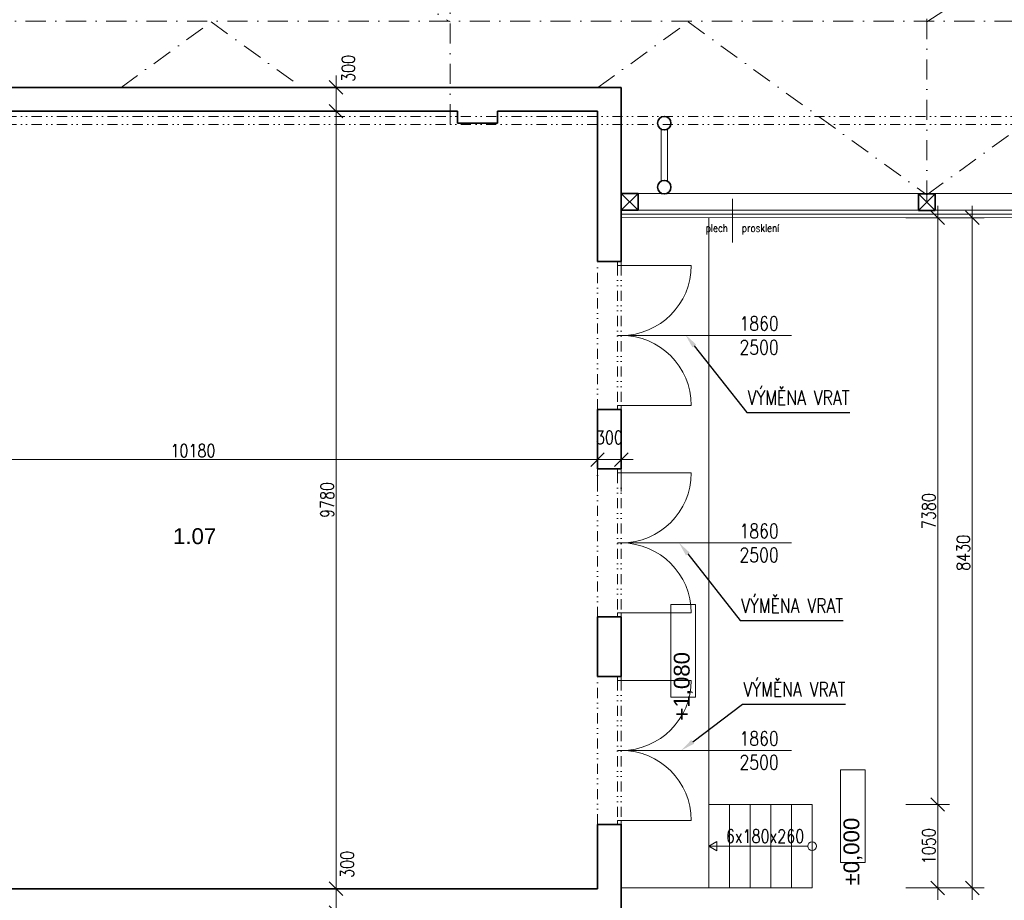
# Model space of a CAD drawing. Header units: millimetres. Extents: x -485339 to 286898, y -1189934 to 1602269.
# Tile 177 of 230: x -67295 to -54906, y -625484 to -614408. Entities that reach past the tile are written whole.
import ezdxf
from ezdxf import colors
from ezdxf.entities.mleader import LeaderData, LeaderLine
from ezdxf.math import Vec2, Vec3

# ---------------------------------------------------------------- set-up
doc = ezdxf.new("R2010")
doc.units = ezdxf.units.MM
doc.header["$LTSCALE"] = 10
doc.linetypes.add('DASHDOT', pattern=[25.4, 12.7, -6.35, 0, -6.35])
doc.linetypes.add('DĚLICÍ2', pattern=[15.875, 6.35, -3.175, 0, -3.175, 0, -3.175])
doc.layers.get('Defpoints').update_dxf_attribs({"lineweight": 0})
for name, color, linetype, lineweight, true_color in [('BOUR_DVEŘE', 7, 'Continuous', 18, 0x4ccd32), ('BOUR_OBV.PLÁŠT', 7, 'Continuous', 18, 0x4ccd32), ('BOURÁNÍ_POPIS', 7, 'Continuous', 18, 0x4ccd32)]:
    doc.layers.add(name, color=color, linetype=linetype, lineweight=lineweight, true_color=true_color)
for name, color, linetype, lineweight in [('St__otvory_dveře', 40, 'Continuous', 18), ('St_kóty', 132, 'Continuous', 18), ('St_plocha_místnosti', 250, 'Continuous', 18), ('St_popis', 250, 'Continuous', 18), ('St_sloupy_konstrukce haly', 5, 'Continuous', 35), ('St_sloupy_opláštění_půdorys', 25, 'Continuous', 35), ('St_čáry_nad', 250, 'DĚLICÍ2', 18), ('St_čáry_obrys', 5, 'Continuous', 35), ('St_čáry_osy', 250, 'DASHDOT', 18), ('St_čáry_plné', 250, 'Continuous', 18)]:
    doc.layers.add(name, color=color, linetype=linetype, lineweight=lineweight)
doc.styles.add('1_50', font='arial.ttf', dxfattribs={"height": 100})
doc.styles.add('Andy', font='arial.ttf')
doc.styles.get("Standard").update_dxf_attribs({"font": 'simplex.shx', "width": 0.8})
doc.dimstyles.new('stavebníM100', dxfattribs={"dimtxt": 165, "dimasz": 170, "dimexe": 150, "dimexo": 100, "dimgap": 30, "dimtad": 1, "dimdec": 0, "dimtxsty": 'Standard', "dimblk": 'OBLIQUE', "dimcen": -2.5, "dimdle": 150, "dimclrd": 256, "dimclre": 256, "dimclrt": 256, "dimadec": 4, "dimazin": 0, "dimtfac": 1, "dimtdec": 0, "dimtmove": 2, "dimatfit": 3, "dimldrblk": 'OBLIQUE', "dimfxl": 400, "dimfxlon": 1, "dimlwd": -1, "dimlwe": -1, "dimarcsym": 0})
doc.dimstyles.new('stavebníM100_modul', dxfattribs={"dimtxt": 250, "dimasz": 200, "dimexe": 150, "dimexo": 100, "dimgap": 30, "dimtad": 1, "dimdec": 0, "dimtxsty": 'Standard', "dimblk": 'DOT', "dimcen": -2.5, "dimdle": 150, "dimclrd": 256, "dimclre": 256, "dimclrt": 256, "dimadec": 4, "dimazin": 0, "dimtfac": 1, "dimtdec": 0, "dimtmove": 2, "dimatfit": 3, "dimldrblk": 'OBLIQUE', "dimfxl": 400, "dimfxlon": 1, "dimlwd": -1, "dimlwe": -1, "dimarcsym": 0})
doc.dimstyles.new('stavebníM50 vnitřní', dxfattribs={"dimtxt": 100, "dimasz": 100, "dimexe": 50, "dimexo": 100, "dimgap": 30, "dimtad": 1, "dimdec": 0, "dimtxsty": 'Standard', "dimblk": 'OBLIQUE', "dimcen": 2.5, "dimclrd": 256, "dimclre": 256, "dimclrt": 256, "dimadec": 0, "dimazin": 0, "dimtfac": 1, "dimtdec": 0, "dimtmove": 2, "dimatfit": 2, "dimldrblk": 'OBLIQUE', "dimfxl": 250, "dimfxlon": 1, "dimlwd": -1, "dimlwe": -1, "dimarcsym": 0})

# ---------------------------------------------------------------- blocks, each defined once
blk = doc.blocks.new('G$C2AB4A250')
at = {"layer": 'St__otvory_dveře', "color": 0, "ltscale": 2}
for points in [[(0, 0), (50, 0), (50, 50), (0, 50)], [(1810, 0), (1860, 0), (1860, 50), (1810, 50)]]:
    blk.add_lwpolyline(points, close=True, dxfattribs=at)
at = {"layer": 'St__otvory_dveře', "color": 0, "linetype": 'DĚLICÍ2', "ltscale": 2}
for points in [[(1810, 50), (50, 50)], [(1810, 0), (50, 0)]]:
    blk.add_lwpolyline(points, dxfattribs=at)
at = {"layer": 'St__otvory_dveře', "color": 0, "ltscale": 2}
for points in [[(50, 0), (50, -880)], [(1810, 0), (1810, -880)]]:
    blk.add_lwpolyline(points, dxfattribs=at)
for centre, start, end in [((50, 0), 270, 0), ((1810, 0), 180, 270)]:
    blk.add_arc(centre, 880, start, end, dxfattribs=at)
blk = doc.blocks.new('*U3705')
at = {"layer": 'St_čáry_osy', "ltscale": 2}
blk.add_lwpolyline([(-3000, -1000), (-4, 1000), (3000, -1000)], dxfattribs=at)
blk = doc.blocks.new('*U3706')
at = {"layer": 'St_čáry_osy', "ltscale": 2}
for p in [(60000, 0), (72000, 0)]:
    blk.add_blockref('*U3705', p, dxfattribs=at)
blk = doc.blocks.new('G$C7F2A87C2')
at = {"layer": 'St_sloupy_konstrukce haly', "color": 250, "lineweight": 18, "ltscale": 2}
for points in [[(-40, -815), (-40, -160)], [(40, -815), (40, -160)]]:
    blk.add_lwpolyline(points, dxfattribs=at)
at = {"layer": 'St_sloupy_konstrukce haly', "ltscale": 2}
for centre in [(0, -85), (0, -890)]:
    blk.add_circle(centre, 85, dxfattribs=at)
blk = doc.blocks.new('G$C0F2906C7')
at = {"layer": 'St_sloupy_opláštění_půdorys', "ltscale": 2}
blk.add_lwpolyline([(-105, -105), (105, -105), (105, 105), (-105, 105)], close=True, dxfattribs=at)
for points in [[(-105, 105), (105, -105)], [(105, 105), (-105, -105)]]:
    blk.add_lwpolyline(points, dxfattribs=at)
blk = doc.blocks.new('_OBLIQUE')
at = {"color": 0, "linetype": 'ByBlock'}
blk.add_line((-0.5, -0.5), (0.5, 0.5), dxfattribs=at)
blk = doc.blocks.new('*D4060')
at = {"layer": 'Defpoints', "color": 0}
for p in [(-43625, -616887), (-59725, -635319), (-43625, -636539)]:
    blk.add_point(p, dxfattribs=at)
at = {"layer": 'St_kóty'}
for p, q in [((-59725, -636139), (-59725, -636689)), ((-43625, -636139), (-43625, -636689)), ((-59875, -636539), (-43475, -636539))]:
    blk.add_line(p, q, dxfattribs=at)
at = {"layer": 'St_kóty', "linetype": 'ByBlock', "xscale": 170, "yscale": 170, "zscale": 170, "rotation": 180}
blk.add_blockref('_OBLIQUE', (-59725, -636539), dxfattribs=at)
at = {"layer": 'St_kóty', "linetype": 'ByBlock', "xscale": 170, "yscale": 170, "zscale": 170}
blk.add_blockref('_OBLIQUE', (-43625, -636539), dxfattribs=at)
at = {"layer": 'St_kóty', "insert": (-51675, -636426), "char_height": 165, "attachment_point": 5}
blk.add_mtext('16100', dxfattribs=at)
blk = doc.blocks.new('*D4061')
at = {"layer": 'Defpoints', "color": 0}
for p in [(-43625, -616887), (-58675, -636396), (-43625, -637405)]:
    blk.add_point(p, dxfattribs=at)
at = {"layer": 'St_kóty'}
for p, q in [((-58675, -637005), (-58675, -637555)), ((-43625, -637005), (-43625, -637555)), ((-58825, -637405), (-43475, -637405))]:
    blk.add_line(p, q, dxfattribs=at)
at = {"layer": 'St_kóty', "linetype": 'ByBlock', "xscale": 170, "yscale": 170, "zscale": 170, "rotation": 180}
blk.add_blockref('_OBLIQUE', (-58675, -637405), dxfattribs=at)
at = {"layer": 'St_kóty', "linetype": 'ByBlock', "xscale": 170, "yscale": 170, "zscale": 170}
blk.add_blockref('_OBLIQUE', (-43625, -637405), dxfattribs=at)
at = {"layer": 'St_kóty', "insert": (-51150, -637292), "char_height": 165, "attachment_point": 5}
blk.add_mtext('15050', dxfattribs=at)
blk = doc.blocks.new('*D4078')
at = {"layer": 'Defpoints', "color": 0}
for p in [(-59620, -616697), (-59725, -635319), (-59620, -637949)]:
    blk.add_point(p, dxfattribs=at)
at = {"layer": 'St_kóty'}
for p, q in [((-59725, -637549), (-59725, -638099)), ((-59620, -637549), (-59620, -638099)), ((-59875, -637949), (-59470, -637949))]:
    blk.add_line(p, q, dxfattribs=at)
at = {"layer": 'St_kóty', "xscale": 170, "yscale": 170, "zscale": 170, "rotation": 180}
blk.add_blockref('_OBLIQUE', (-59725, -637949), dxfattribs=at)
at = {"layer": 'St_kóty', "xscale": 170, "yscale": 170, "zscale": 170}
blk.add_blockref('_OBLIQUE', (-59620, -637949), dxfattribs=at)
at = {"layer": 'St_kóty', "insert": (-59358, -638134), "char_height": 165, "attachment_point": 5}
blk.add_mtext('105', dxfattribs=at)
blk = doc.blocks.new('*D4079')
at = {"layer": 'Defpoints', "color": 0}
for p in [(-59620, -616697), (-55880, -616702), (-55880, -637949)]:
    blk.add_point(p, dxfattribs=at)
at = {"layer": 'St_kóty'}
for p, q in [((-59620, -637549), (-59620, -638099)), ((-55880, -637549), (-55880, -638099)), ((-59770, -637949), (-55730, -637949))]:
    blk.add_line(p, q, dxfattribs=at)
at = {"layer": 'St_kóty', "xscale": 170, "yscale": 170, "zscale": 170, "rotation": 180}
blk.add_blockref('_OBLIQUE', (-59620, -637949), dxfattribs=at)
at = {"layer": 'St_kóty', "xscale": 170, "yscale": 170, "zscale": 170}
blk.add_blockref('_OBLIQUE', (-55880, -637949), dxfattribs=at)
at = {"layer": 'St_kóty', "insert": (-57750, -637836), "char_height": 165, "attachment_point": 5}
blk.add_mtext('3740', dxfattribs=at)
blk = doc.blocks.new('*D4080')
at = {"layer": 'Defpoints', "color": 0}
for p in [(-55880, -616702), (-49880, -616685), (-49880, -637949)]:
    blk.add_point(p, dxfattribs=at)
at = {"layer": 'St_kóty'}
for p, q in [((-55880, -637549), (-55880, -638099)), ((-49880, -637549), (-49880, -638099)), ((-56030, -637949), (-49730, -637949))]:
    blk.add_line(p, q, dxfattribs=at)
at = {"layer": 'St_kóty', "xscale": 170, "yscale": 170, "zscale": 170, "rotation": 180}
blk.add_blockref('_OBLIQUE', (-55880, -637949), dxfattribs=at)
at = {"layer": 'St_kóty', "xscale": 170, "yscale": 170, "zscale": 170}
blk.add_blockref('_OBLIQUE', (-49880, -637949), dxfattribs=at)
at = {"layer": 'St_kóty', "insert": (-52880, -637836), "char_height": 165, "attachment_point": 5}
blk.add_mtext('6000', dxfattribs=at)
blk = doc.blocks.new('_Dot')
at = {"color": 0, "linetype": 'ByBlock', "lineweight": -2}
blk.add_line((-0.5, 0), (-1, 0), dxfattribs=at)
at = {"color": 0, "linetype": 'ByBlock', "const_width": 0.5}
blk.add_lwpolyline([(-0.25, 0, 1), (0.25, 0, 1)], format="xyb", close=True, dxfattribs=at)
blk = doc.blocks.new('*D4086')
at = {"layer": 'Defpoints', "color": 0}
for p in [(-59185, -615624), (-47185, -616599), (-59185, -638883)]:
    blk.add_point(p, dxfattribs=at)
at = {"layer": 'St_kóty'}
for p, q in [((-59185, -638483), (-59185, -639033)), ((-47185, -638483), (-47185, -639033)), ((-47385, -638883), (-58985, -638883))]:
    blk.add_line(p, q, dxfattribs=at)
at = {"layer": 'St_kóty', "xscale": 200, "yscale": 200, "zscale": 200, "rotation": 180}
blk.add_blockref('_Dot', (-59185, -638883), dxfattribs=at)
at = {"layer": 'St_kóty', "xscale": 200, "yscale": 200, "zscale": 200}
blk.add_blockref('_Dot', (-47185, -638883), dxfattribs=at)
at = {"layer": 'St_kóty', "insert": (-53185, -638728), "char_height": 250, "attachment_point": 5}
blk.add_mtext('12000', dxfattribs=at)
blk = doc.blocks.new('*D4087')
at = {"layer": 'Defpoints', "color": 0}
for p in [(-71193, -615624), (-59185, -615624), (-71193, -638883)]:
    blk.add_point(p, dxfattribs=at)
at = {"layer": 'St_kóty'}
for p, q in [((-71193, -638483), (-71193, -639033)), ((-59185, -638483), (-59185, -639033)), ((-59385, -638883), (-70993, -638883))]:
    blk.add_line(p, q, dxfattribs=at)
at = {"layer": 'St_kóty', "xscale": 200, "yscale": 200, "zscale": 200, "rotation": 180}
blk.add_blockref('_Dot', (-71193, -638883), dxfattribs=at)
at = {"layer": 'St_kóty', "xscale": 200, "yscale": 200, "zscale": 200}
blk.add_blockref('_Dot', (-59185, -638883), dxfattribs=at)
at = {"layer": 'St_kóty', "insert": (-65189, -638728), "char_height": 250, "attachment_point": 5}
blk.add_mtext('12008', dxfattribs=at)
blk = doc.blocks.new('*D4117')
at = {"layer": 'Defpoints', "color": 0}
for p in [(-59725, -624529), (-41047, -624529), (-59725, -625929)]:
    blk.add_point(p, dxfattribs=at)
at = {"layer": 'St_kóty'}
for p, q in [((-41047, -626079), (-41047, -624379)), ((-41447, -624529), (-40897, -624529)), ((-41447, -625929), (-40897, -625929))]:
    blk.add_line(p, q, dxfattribs=at)
at = {"layer": 'St_kóty', "linetype": 'ByBlock', "xscale": 170, "yscale": 170, "zscale": 170}
for p, rotation in [((-41047, -624529), 90), ((-41047, -625929), 270)]:
    blk.add_blockref('_OBLIQUE', p, dxfattribs=dict(at, rotation=rotation))
at = {"layer": 'St_kóty', "insert": (-41159, -625229), "char_height": 165, "attachment_point": 5, "rotation": 90}
blk.add_mtext('1400', dxfattribs=at)
blk = doc.blocks.new('*D4118')
at = {"layer": 'Defpoints', "color": 0}
for p in [(-59725, -622669), (-41047, -622669), (-59725, -624529)]:
    blk.add_point(p, dxfattribs=at)
at = {"layer": 'St_kóty'}
for p, q in [((-41047, -622519), (-41047, -623337)), ((-41447, -622669), (-40897, -622669)), ((-41047, -624679), (-41047, -623862)), ((-41447, -624529), (-40897, -624529))]:
    blk.add_line(p, q, dxfattribs=at)
at = {"layer": 'St_kóty', "linetype": 'ByBlock', "xscale": 170, "yscale": 170, "zscale": 170}
for p, rotation in [((-41047, -622669), 90), ((-41047, -624529), 270)]:
    blk.add_blockref('_OBLIQUE', p, dxfattribs=dict(at, rotation=rotation))
at = {"layer": 'St_kóty', "insert": (-41047, -623599), "char_height": 165, "attachment_point": 5, "rotation": 90}
blk.add_mtext('1860\\P2500', dxfattribs=at)
blk = doc.blocks.new('*D4119')
at = {"layer": 'Defpoints', "color": 0}
for p in [(-59725, -621919), (-41047, -621919), (-59725, -622669)]:
    blk.add_point(p, dxfattribs=at)
at = {"layer": 'St_kóty'}
for p, q in [((-41047, -622819), (-41047, -621769)), ((-41447, -621919), (-40897, -621919)), ((-41447, -622669), (-40897, -622669))]:
    blk.add_line(p, q, dxfattribs=at)
at = {"layer": 'St_kóty', "linetype": 'ByBlock', "xscale": 170, "yscale": 170, "zscale": 170}
for p, rotation in [((-41047, -621919), 90), ((-41047, -622669), 270)]:
    blk.add_blockref('_OBLIQUE', p, dxfattribs=dict(at, rotation=rotation))
at = {"layer": 'St_kóty', "insert": (-41159, -622294), "char_height": 165, "attachment_point": 5, "rotation": 90}
blk.add_mtext('750', dxfattribs=at)
blk = doc.blocks.new('*D4120')
at = {"layer": 'Defpoints', "color": 0}
for p in [(-59725, -620059), (-41047, -620059), (-59725, -621919)]:
    blk.add_point(p, dxfattribs=at)
at = {"layer": 'St_kóty'}
for p, q in [((-41047, -619909), (-41047, -620727)), ((-41447, -620059), (-40897, -620059)), ((-41047, -622069), (-41047, -621252)), ((-41447, -621919), (-40897, -621919))]:
    blk.add_line(p, q, dxfattribs=at)
at = {"layer": 'St_kóty', "linetype": 'ByBlock', "xscale": 170, "yscale": 170, "zscale": 170}
for p, rotation in [((-41047, -620059), 90), ((-41047, -621919), 270)]:
    blk.add_blockref('_OBLIQUE', p, dxfattribs=dict(at, rotation=rotation))
at = {"layer": 'St_kóty', "insert": (-41047, -620989), "char_height": 165, "attachment_point": 5, "rotation": 90}
blk.add_mtext('1860\\P2500', dxfattribs=at)
blk = doc.blocks.new('*D4121')
at = {"layer": 'Defpoints', "color": 0}
for p in [(-59725, -619309), (-41047, -619309), (-59725, -620059)]:
    blk.add_point(p, dxfattribs=at)
at = {"layer": 'St_kóty'}
for p, q in [((-41047, -620209), (-41047, -619159)), ((-41447, -619309), (-40897, -619309)), ((-41447, -620059), (-40897, -620059))]:
    blk.add_line(p, q, dxfattribs=at)
at = {"layer": 'St_kóty', "xscale": 170, "yscale": 170, "zscale": 170}
for p, rotation in [((-41047, -619309), 90), ((-41047, -620059), 270)]:
    blk.add_blockref('_OBLIQUE', p, dxfattribs=dict(at, rotation=rotation))
at = {"layer": 'St_kóty', "insert": (-41159, -619684), "char_height": 165, "attachment_point": 5, "rotation": 90}
blk.add_mtext('750', dxfattribs=at)
blk = doc.blocks.new('*D4123')
at = {"layer": 'Defpoints', "color": 0}
for p in [(-60025, -617449), (-41047, -617449), (-59725, -619309)]:
    blk.add_point(p, dxfattribs=at)
at = {"layer": 'St_kóty'}
for p, q in [((-41047, -617299), (-41047, -618117)), ((-41447, -617449), (-40897, -617449)), ((-41047, -619459), (-41047, -618642)), ((-41447, -619309), (-40897, -619309))]:
    blk.add_line(p, q, dxfattribs=at)
at = {"layer": 'St_kóty', "xscale": 170, "yscale": 170, "zscale": 170}
for p, rotation in [((-41047, -617449), 90), ((-41047, -619309), 270)]:
    blk.add_blockref('_OBLIQUE', p, dxfattribs=dict(at, rotation=rotation))
at = {"layer": 'St_kóty', "insert": (-41047, -618379), "char_height": 165, "attachment_point": 5, "rotation": 90}
blk.add_mtext('1860\\P2500', dxfattribs=at)
blk = doc.blocks.new('*D4124')
at = {"layer": 'Defpoints', "color": 0}
for p in [(-59725, -616900), (-41047, -616900), (-60025, -617449)]:
    blk.add_point(p, dxfattribs=at)
at = {"layer": 'St_kóty'}
for p, q in [((-41047, -617599), (-41047, -616750)), ((-41447, -616900), (-40897, -616900)), ((-41447, -617449), (-40897, -617449))]:
    blk.add_line(p, q, dxfattribs=at)
at = {"layer": 'St_kóty', "linetype": 'ByBlock', "xscale": 170, "yscale": 170, "zscale": 170}
for p, rotation in [((-41047, -616900), 90), ((-41047, -617449), 270)]:
    blk.add_blockref('_OBLIQUE', p, dxfattribs=dict(at, rotation=rotation))
at = {"layer": 'St_kóty', "insert": (-41159, -617175), "char_height": 165, "attachment_point": 5, "rotation": 90}
blk.add_mtext('549', dxfattribs=at)
blk = doc.blocks.new('*D4125')
at = {"layer": 'Defpoints', "color": 0}
for p in [(-43625, -606799), (-41047, -606799), (-59725, -616900)]:
    blk.add_point(p, dxfattribs=at)
at = {"layer": 'St_kóty'}
for p, q in [((-41047, -617050), (-41047, -606649)), ((-41447, -606799), (-40897, -606799)), ((-41447, -616900), (-40897, -616900))]:
    blk.add_line(p, q, dxfattribs=at)
at = {"layer": 'St_kóty', "linetype": 'ByBlock', "xscale": 170, "yscale": 170, "zscale": 170}
for p, rotation in [((-41047, -606799), 90), ((-41047, -616900), 270)]:
    blk.add_blockref('_OBLIQUE', p, dxfattribs=dict(at, rotation=rotation))
at = {"layer": 'St_kóty', "insert": (-41159, -611850), "char_height": 165, "attachment_point": 5, "rotation": 90}
blk.add_mtext('10101', dxfattribs=at)
blk = doc.blocks.new('*D4130')
at = {"layer": 'Defpoints', "color": 0}
for p in [(-59739, -616900), (-40393, -616900), (-59725, -635319)]:
    blk.add_point(p, dxfattribs=at)
at = {"layer": 'St_kóty'}
for p, q in [((-40393, -635469), (-40393, -616750)), ((-40793, -616900), (-40243, -616900)), ((-40793, -635319), (-40243, -635319))]:
    blk.add_line(p, q, dxfattribs=at)
at = {"layer": 'St_kóty', "linetype": 'ByBlock', "xscale": 170, "yscale": 170, "zscale": 170}
for p, rotation in [((-40393, -616900), 90), ((-40393, -635319), 270)]:
    blk.add_blockref('_OBLIQUE', p, dxfattribs=dict(at, rotation=rotation))
at = {"layer": 'St_kóty', "insert": (-40506, -626110), "char_height": 165, "attachment_point": 5, "rotation": 90}
blk.add_mtext('18419', dxfattribs=at)
blk = doc.blocks.new('*D4131')
at = {"layer": 'Defpoints', "color": 0}
for p in [(-43625, -567764), (-40393, -567764), (-59739, -616900)]:
    blk.add_point(p, dxfattribs=at)
at = {"layer": 'St_kóty'}
for p, q in [((-40393, -617050), (-40393, -567614)), ((-40793, -567764), (-40243, -567764)), ((-40793, -616900), (-40243, -616900))]:
    blk.add_line(p, q, dxfattribs=at)
at = {"layer": 'St_kóty', "linetype": 'ByBlock', "xscale": 170, "yscale": 170, "zscale": 170}
for p, rotation in [((-40393, -567764), 90), ((-40393, -616900), 270)]:
    blk.add_blockref('_OBLIQUE', p, dxfattribs=dict(at, rotation=rotation))
at = {"layer": 'St_kóty', "insert": (-40506, -592332), "char_height": 165, "attachment_point": 5, "rotation": 90}
blk.add_mtext('49136', dxfattribs=at)
blk = doc.blocks.new('*D4132')
at = {"layer": 'Defpoints', "color": 0}
for p in [(-59725, -616900), (-39785, -616900), (-59725, -635319)]:
    blk.add_point(p, dxfattribs=at)
at = {"layer": 'St_kóty'}
for p, q in [((-39785, -635469), (-39785, -616750)), ((-40185, -616900), (-39635, -616900)), ((-40185, -635319), (-39635, -635319))]:
    blk.add_line(p, q, dxfattribs=at)
at = {"layer": 'St_kóty', "linetype": 'ByBlock', "xscale": 170, "yscale": 170, "zscale": 170}
for p, rotation in [((-39785, -616900), 90), ((-39785, -635319), 270)]:
    blk.add_blockref('_OBLIQUE', p, dxfattribs=dict(at, rotation=rotation))
at = {"layer": 'St_kóty', "insert": (-39898, -626110), "char_height": 165, "attachment_point": 5, "rotation": 90}
blk.add_mtext('18419', dxfattribs=at)
blk = doc.blocks.new('*D4133')
at = {"layer": 'Defpoints', "color": 0}
for p in [(-43925, -616697), (-39785, -616697), (-59725, -616900)]:
    blk.add_point(p, dxfattribs=at)
at = {"layer": 'St_kóty'}
for p, q in [((-39785, -617050), (-39785, -616547)), ((-40185, -616697), (-39635, -616697)), ((-40185, -616900), (-39635, -616900))]:
    blk.add_line(p, q, dxfattribs=at)
at = {"layer": 'St_kóty', "xscale": 170, "yscale": 170, "zscale": 170}
for p, rotation in [((-39785, -616697), 90), ((-39785, -616900), 270)]:
    blk.add_blockref('_OBLIQUE', p, dxfattribs=dict(at, rotation=rotation))
at = {"layer": 'St_kóty', "insert": (-39508, -616799), "char_height": 165, "attachment_point": 5, "rotation": 90}
blk.add_mtext('203', dxfattribs=at)
blk = doc.blocks.new('*D4143')
at = {"layer": 'Defpoints', "color": 0}
for p in [(-43625, -567764), (-59725, -635319), (-38949, -635319)]:
    blk.add_point(p, dxfattribs=at)
at = {"layer": 'St_kóty'}
for p, q in [((-38949, -567614), (-38949, -635469)), ((-39349, -567764), (-38799, -567764)), ((-39349, -635319), (-38799, -635319))]:
    blk.add_line(p, q, dxfattribs=at)
at = {"layer": 'St_kóty', "linetype": 'ByBlock', "xscale": 170, "yscale": 170, "zscale": 170}
for p, rotation in [((-38949, -567764), 90), ((-38949, -635319), 270)]:
    blk.add_blockref('_OBLIQUE', p, dxfattribs=dict(at, rotation=rotation))
at = {"layer": 'St_kóty', "insert": (-39061, -601542), "char_height": 165, "attachment_point": 5, "rotation": 90}
blk.add_mtext('67555', dxfattribs=at)
blk = doc.blocks.new('*D4179')
at = {"layer": 'Defpoints', "color": 0}
for p in [(-59725, -625329), (-60025, -625639), (-59725, -627092)]:
    blk.add_point(p, dxfattribs=at)
at = {"layer": 'St_kóty'}
for p, q in [((-60025, -626692), (-60025, -627242)), ((-59725, -626692), (-59725, -627242)), ((-60175, -627092), (-59575, -627092))]:
    blk.add_line(p, q, dxfattribs=at)
at = {"layer": 'St_kóty', "linetype": 'ByBlock', "xscale": 170, "yscale": 170, "zscale": 170, "rotation": 180}
blk.add_blockref('_OBLIQUE', (-60025, -627092), dxfattribs=at)
at = {"layer": 'St_kóty', "linetype": 'ByBlock', "xscale": 170, "yscale": 170, "zscale": 170}
blk.add_blockref('_OBLIQUE', (-59725, -627092), dxfattribs=at)
at = {"layer": 'St_kóty', "insert": (-59476, -627243), "char_height": 165, "attachment_point": 5}
blk.add_mtext('300', dxfattribs=at)
blk = doc.blocks.new('*D4190')
at = {"layer": 'Defpoints', "color": 0}
for p in [(-63314, -625339), (-60025, -625339), (-61785, -625639)]:
    blk.add_point(p, dxfattribs=at)
at = {"layer": 'St_kóty'}
for p, q in [((-63314, -625789), (-63314, -625189)), ((-62914, -625339), (-63464, -625339)), ((-62914, -625639), (-63464, -625639))]:
    blk.add_line(p, q, dxfattribs=at)
at = {"layer": 'St_kóty', "linetype": 'ByBlock', "xscale": 170, "yscale": 170, "zscale": 170}
for p, rotation in [((-63314, -625339), 90), ((-63314, -625639), 270)]:
    blk.add_blockref('_OBLIQUE', p, dxfattribs=dict(at, rotation=rotation))
at = {"layer": 'St_kóty', "insert": (-63174, -625033), "char_height": 165, "attachment_point": 5, "rotation": 90}
blk.add_mtext('300', dxfattribs=at)
blk = doc.blocks.new('*D4191')
at = {"layer": 'Defpoints', "color": 0}
for p in [(-63314, -615559), (-60025, -615559), (-60025, -625339)]:
    blk.add_point(p, dxfattribs=at)
at = {"layer": 'St_kóty'}
for p, q in [((-63314, -625489), (-63314, -615409)), ((-62914, -615559), (-63464, -615559)), ((-62914, -625339), (-63464, -625339))]:
    blk.add_line(p, q, dxfattribs=at)
at = {"layer": 'St_kóty', "linetype": 'ByBlock', "xscale": 170, "yscale": 170, "zscale": 170}
for p, rotation in [((-63314, -615559), 90), ((-63314, -625339), 270)]:
    blk.add_blockref('_OBLIQUE', p, dxfattribs=dict(at, rotation=rotation))
at = {"layer": 'St_kóty', "insert": (-63426, -620449), "char_height": 165, "attachment_point": 5, "rotation": 90}
blk.add_mtext('9780', dxfattribs=at)
blk = doc.blocks.new('*D4192')
at = {"layer": 'Defpoints', "color": 0}
for p in [(-63314, -615259), (-59725, -615259), (-60025, -615559)]:
    blk.add_point(p, dxfattribs=at)
at = {"layer": 'St_kóty'}
for p, q in [((-63314, -615709), (-63314, -615109)), ((-62914, -615259), (-63464, -615259)), ((-62914, -615559), (-63464, -615559))]:
    blk.add_line(p, q, dxfattribs=at)
at = {"layer": 'St_kóty', "linetype": 'ByBlock', "xscale": 170, "yscale": 170, "zscale": 170}
for p, rotation in [((-63314, -615259), 90), ((-63314, -615559), 270)]:
    blk.add_blockref('_OBLIQUE', p, dxfattribs=dict(at, rotation=rotation))
at = {"layer": 'St_kóty', "insert": (-63160, -615021), "char_height": 165, "attachment_point": 5, "rotation": 90}
blk.add_mtext('300', dxfattribs=at)
blk = doc.blocks.new('*D4203')
at = {"layer": 'Defpoints', "color": 0}
for p in [(-58625, -624279), (-55744, -624279), (-58625, -625329)]:
    blk.add_point(p, dxfattribs=at)
at = {"layer": 'St_kóty'}
for p, q in [((-55744, -625479), (-55744, -624129)), ((-56144, -624279), (-55594, -624279)), ((-56144, -625329), (-55594, -625329))]:
    blk.add_line(p, q, dxfattribs=at)
at = {"layer": 'St_kóty', "linetype": 'ByBlock', "xscale": 170, "yscale": 170, "zscale": 170}
for p, rotation in [((-55744, -624279), 90), ((-55744, -625329), 270)]:
    blk.add_blockref('_OBLIQUE', p, dxfattribs=dict(at, rotation=rotation))
at = {"layer": 'St_kóty', "insert": (-55856, -624804), "char_height": 165, "attachment_point": 5, "rotation": 90}
blk.add_mtext('1050', dxfattribs=at)
blk = doc.blocks.new('*D4204')
at = {"layer": 'Defpoints', "color": 0}
for p in [(-58625, -616899), (-55744, -616899), (-58625, -624279)]:
    blk.add_point(p, dxfattribs=at)
at = {"layer": 'St_kóty'}
for p, q in [((-55744, -624429), (-55744, -616749)), ((-56144, -616899), (-55594, -616899)), ((-56144, -624279), (-55594, -624279))]:
    blk.add_line(p, q, dxfattribs=at)
at = {"layer": 'St_kóty', "linetype": 'ByBlock', "xscale": 170, "yscale": 170, "zscale": 170}
for p, rotation in [((-55744, -616899), 90), ((-55744, -624279), 270)]:
    blk.add_blockref('_OBLIQUE', p, dxfattribs=dict(at, rotation=rotation))
at = {"layer": 'St_kóty', "insert": (-55856, -620589), "char_height": 165, "attachment_point": 5, "rotation": 90}
blk.add_mtext('7380', dxfattribs=at)
blk = doc.blocks.new('*D4205')
at = {"layer": 'Defpoints', "color": 0}
for p in [(-58632, -616899), (-55309, -616899), (-58625, -625329)]:
    blk.add_point(p, dxfattribs=at)
at = {"layer": 'St_kóty'}
for p, q in [((-55309, -625479), (-55309, -616749)), ((-55709, -616899), (-55159, -616899)), ((-55709, -625329), (-55159, -625329))]:
    blk.add_line(p, q, dxfattribs=at)
at = {"layer": 'St_kóty', "linetype": 'ByBlock', "xscale": 170, "yscale": 170, "zscale": 170}
for p, rotation in [((-55309, -616899), 90), ((-55309, -625329), 270)]:
    blk.add_blockref('_OBLIQUE', p, dxfattribs=dict(at, rotation=rotation))
at = {"layer": 'St_kóty', "insert": (-55422, -621114), "char_height": 165, "attachment_point": 5, "rotation": 90}
blk.add_mtext('8430', dxfattribs=at)
blk = doc.blocks.new('*D4227')
at = {"layer": 'Defpoints', "color": 0}
for p in [(-60025, -619941), (-70205, -625339), (-60025, -625339)]:
    blk.add_point(p, dxfattribs=at)
at = {"layer": 'St_kóty'}
for p, q in [((-70205, -620341), (-70205, -619791)), ((-60025, -620341), (-60025, -619791)), ((-70355, -619941), (-59875, -619941))]:
    blk.add_line(p, q, dxfattribs=at)
at = {"layer": 'St_kóty', "linetype": 'ByBlock', "xscale": 170, "yscale": 170, "zscale": 170, "rotation": 180}
blk.add_blockref('_OBLIQUE', (-70205, -619941), dxfattribs=at)
at = {"layer": 'St_kóty', "linetype": 'ByBlock', "xscale": 170, "yscale": 170, "zscale": 170}
blk.add_blockref('_OBLIQUE', (-60025, -619941), dxfattribs=at)
at = {"layer": 'St_kóty', "insert": (-65115, -619828), "char_height": 165, "attachment_point": 5}
blk.add_mtext('10180', dxfattribs=at)
blk = doc.blocks.new('*D4228')
at = {"layer": 'Defpoints', "color": 0}
for p in [(-59725, -619941), (-60025, -625339), (-59725, -625329)]:
    blk.add_point(p, dxfattribs=at)
at = {"layer": 'St_kóty'}
for p, q in [((-60025, -620341), (-60025, -619791)), ((-59725, -620341), (-59725, -619791)), ((-60175, -619941), (-59575, -619941))]:
    blk.add_line(p, q, dxfattribs=at)
at = {"layer": 'St_kóty', "linetype": 'ByBlock', "xscale": 170, "yscale": 170, "zscale": 170, "rotation": 180}
blk.add_blockref('_OBLIQUE', (-60025, -619941), dxfattribs=at)
at = {"layer": 'St_kóty', "linetype": 'ByBlock', "xscale": 170, "yscale": 170, "zscale": 170}
blk.add_blockref('_OBLIQUE', (-59725, -619941), dxfattribs=at)
at = {"layer": 'St_kóty', "insert": (-59875, -619663), "char_height": 165, "attachment_point": 5}
blk.add_mtext('300', dxfattribs=at)
blk = doc.blocks.new('*D5385')
at = {"layer": 'Defpoints', "color": 0}
for p in [(-43625, -616887), (-140555, -634919), (-43625, -640487)]:
    blk.add_point(p, dxfattribs=at)
at = {"layer": 'St_kóty'}
for p, q in [((-140555, -640237), (-140555, -640537)), ((-43625, -640237), (-43625, -640537)), ((-140555, -640487), (-43625, -640487))]:
    blk.add_line(p, q, dxfattribs=at)
at = {"layer": 'St_kóty', "linetype": 'ByBlock', "xscale": 100, "yscale": 100, "zscale": 100, "rotation": 180}
blk.add_blockref('_OBLIQUE', (-140555, -640487), dxfattribs=at)
at = {"layer": 'St_kóty', "linetype": 'ByBlock', "xscale": 100, "yscale": 100, "zscale": 100}
blk.add_blockref('_OBLIQUE', (-43625, -640487), dxfattribs=at)
at = {"layer": 'St_kóty', "insert": (-92090, -640407), "char_height": 100, "attachment_point": 5}
blk.add_mtext('96930', dxfattribs=at)
blk = doc.blocks.new('*D5387')
at = {"layer": 'Defpoints', "color": 0}
for p in [(-43625, -616887), (-59725, -635319), (-43625, -640095)]:
    blk.add_point(p, dxfattribs=at)
at = {"layer": 'St_kóty'}
for p, q in [((-59725, -639845), (-59725, -640145)), ((-43625, -639845), (-43625, -640145)), ((-59725, -640095), (-43625, -640095))]:
    blk.add_line(p, q, dxfattribs=at)
at = {"layer": 'St_kóty', "linetype": 'ByBlock', "xscale": 100, "yscale": 100, "zscale": 100, "rotation": 180}
blk.add_blockref('_OBLIQUE', (-59725, -640095), dxfattribs=at)
at = {"layer": 'St_kóty', "linetype": 'ByBlock', "xscale": 100, "yscale": 100, "zscale": 100}
blk.add_blockref('_OBLIQUE', (-43625, -640095), dxfattribs=at)
at = {"layer": 'St_kóty', "insert": (-51675, -640015), "char_height": 100, "attachment_point": 5}
blk.add_mtext('16100', dxfattribs=at)

msp = doc.modelspace()

# ---------------------------------------------------------------- linework, layer by layer
at = {"layer": 'BOUR_OBV.PLÁŠT', "ltscale": 2}
for points in [[(-43822.5, -616802.3), (-59724.9, -616802.3)], [(-43775.2, -616852.3), (-59724.9, -616852.3)]]:
    msp.add_lwpolyline(points, dxfattribs=at)
at = {"layer": 'BOURÁNÍ_POPIS'}
for points in [[(-59774.9, -618379.2), (-57584.3, -618379.2)], [(-59774.9, -620989.2), (-57584.3, -620989.2)], [(-59774.9, -623599.2), (-57584.3, -623599.2)]]:
    msp.add_lwpolyline(points, dxfattribs=at)
at = {"layer": 'Defpoints', "ltscale": 2}
msp.add_lwpolyline([(-58324.9, -617209.2), (-58324.9, -616659.2)], dxfattribs=at)
at = {"layer": 'St_kóty'}
for points in [[(-59101.9, -622930.6), (-59101.9, -621764.1), (-58791.3, -621764.1), (-58791.3, -622930.6)], [(-56966.9, -625009.9), (-56966.9, -623843.3), (-56656.3, -623843.3), (-56656.3, -625009.9)]]:
    msp.add_lwpolyline(points, close=True, dxfattribs=at)
at = {"layer": 'St_čáry_nad', "ltscale": 2}
for points in [[(-43825.2, -615624.2), (-139879.9, -615624.2)], [(-43825.2, -615724.2), (-139879.9, -615724.2)], [(-60024.9, -619309.2), (-60024.9, -617449.2)], [(-60024.9, -621919.2), (-60024.9, -620059.2)], [(-60024.9, -624529.2), (-60024.9, -622669.2)]]:
    msp.add_lwpolyline(points, dxfattribs=at)
at = {"layer": 'St_čáry_obrys', "ltscale": 2}
for p, q in [((-60024.9, -624529.2), (-60024.9, -625339.2)), ((-59724.9, -624529.2), (-59724.9, -625929.2))]:
    msp.add_line(p, q, dxfattribs=at)
for points in [[(-59724.9, -615259.2), (-70504.9, -615259.2)], [(-59724.9, -617449.2), (-59724.9, -615259.2)], [(-61784.9, -615559.2), (-68289.1, -615559.2)], [(-61784.9, -615559.2), (-61784.9, -615709.2)], [(-60024.9, -615559.2), (-61284.9, -615559.2)], [(-61284.9, -615559.2), (-61284.9, -615709.2)], [(-60024.9, -617449.2), (-60024.9, -615559.2)], [(-61784.9, -615709.2), (-61284.9, -615709.2)], [(-60024.9, -617449.2), (-59724.9, -617449.2)], [(-60024.9, -619309.2), (-59724.9, -619309.2)], [(-60024.9, -619309.2), (-60024.9, -620059.2)], [(-59724.9, -619309.2), (-59724.9, -620059.2)], [(-60024.9, -620059.2), (-59724.9, -620059.2)], [(-60024.9, -621919.2), (-59724.9, -621919.2)], [(-60024.9, -621919.2), (-60024.9, -622669.2)], [(-59724.9, -621919.2), (-59724.9, -622669.2)], [(-60024.9, -622669.2), (-59724.9, -622669.2)], [(-59724.9, -625929.2), (-59724.9, -624529.2), (-60024.9, -624529.2)], [(-60024.9, -625339.2), (-70204.9, -625339.2)]]:
    msp.add_lwpolyline(points, dxfattribs=at)
at = {"layer": 'St_čáry_osy', "ltscale": 2}
for points in [[(-61879.9, -615724.2), (-61879.9, -567627.2)], [(-55879.9, -616684.8), (-55879.9, -567627.2)], [(-139879.9, -614436.7), (-43825.2, -614423.9)], [(-66018.3, -615259.2), (-64884.2, -614436.7), (-63746.8, -615259.2)], [(-60018.3, -615259.2), (-58884.2, -614436.7), (-55879.9, -616609.2)], [(-55879.9, -616609.2), (-52884.2, -614436.7), (-49879.9, -616609.2)]]:
    msp.add_lwpolyline(points, dxfattribs=at)
at = {"layer": 'St_čáry_plné', "ltscale": 2}
for points in [[(-59725, -616900.1), (-43625.2, -616887.4), (-43625.2, -606799.2)], [(-43822.5, -616592.3), (-59724.9, -616592.3)], [(-59724.9, -625329.2), (-58624.9, -625329.2), (-58624.9, -616899.2)], [(-58624.9, -625329.2), (-58364.9, -625329.2), (-58364.9, -624279.2), (-58624.9, -624279.2)], [(-58364.9, -625329.2), (-58104.9, -625329.2), (-58104.9, -624279.2), (-58364.9, -624279.2)], [(-58104.9, -625329.2), (-57844.9, -625329.2), (-57844.9, -624279.2), (-58104.9, -624279.2)], [(-57844.9, -625329.2), (-57584.9, -625329.2), (-57584.9, -624279.2), (-57844.9, -624279.2)], [(-57584.9, -625329.2), (-57324.9, -625329.2), (-57324.9, -624279.2), (-57584.9, -624279.2)], [(-57379.5, -624804.2), (-58624.9, -624804.2)]]:
    msp.add_lwpolyline(points, dxfattribs=at)
msp.add_lwpolyline([(-58624.9, -624804.2), (-58523.4, -624862.8), (-58523.4, -624745.7)], close=True, dxfattribs=at)
msp.add_circle((-57324.9, -624804.2), 54.6, dxfattribs=at)

# ---------------------------------------------------------------- block references
at = {"layer": 'BOUR_DVEŘE', "ltscale": 2, "rotation": 90}
for p in [(-59724.9, -619309.2), (-59724.9, -621919.2), (-59724.9, -624529.2)]:
    msp.add_blockref('G$C2AB4A250', p, dxfattribs=at)
at = {"layer": 'St_sloupy_opláštění_půdorys', "ltscale": 2, "rotation": 90}
for p in [(-59619.9, -616697.3), (-55879.9, -616702.1)]:
    msp.add_blockref('G$C0F2906C7', p, dxfattribs=at)
at = {"layer": 'St_čáry_osy', "ltscale": 2}
msp.add_blockref('*U3706', (-124879.9, -613436.7), dxfattribs=at)
at = {"layer": 'St_čáry_plné'}
msp.add_blockref('G$C7F2A87C2', (-59184.9, -615624.2), dxfattribs=at)

# ---------------------------------------------------------------- texts
at = {"layer": 'BOURÁNÍ_POPIS', "char_height": 180, "width": 1342.526, "attachment_point": 5}
for insert in [(-57990.8, -618379.2), (-57990.8, -620989.2), (-57990.8, -623599.2)]:
    msp.add_mtext('1860\\P2500', dxfattribs=dict(at, insert=insert))
at = {"layer": 'Defpoints', "ltscale": 2, "width": 0.8}
for s, p in [('plech', (-58663.6, -617077.6)), ('prosklení', (-58208.8, -617077.6))]:
    msp.add_text(s, height=100, dxfattribs=at).set_placement(p)
at = {"layer": 'St_kóty', "char_height": 200, "attachment_point": 5, "rotation": 90, "style": '1_50'}
for s, insert in [('+1,080', (-58946.6, -622792.6)), ('%%p0,000', (-56811.6, -624871.9))]:
    msp.add_mtext_dynamic_manual_height_columns(s, width=890.536, gutter_width=500, heights=[0], dxfattribs=dict(at, insert=insert))
at = {"layer": 'St_plocha_místnosti', "ltscale": 2, "style": 'Andy'}
msp.add_text('1.07', height=200, dxfattribs=at).set_placement((-65365.7, -621004.4))
at = {"layer": 'St_popis', "ltscale": 2, "width": 0.8}
msp.add_text('6x180x260', height=165, dxfattribs=at).set_placement((-58408.1, -624759.6))

# ---------------------------------------------------------------- dimensions: what is measured, and where the dimension line sits
at = {"layer": 'St_kóty'}
for base, p1, p2, picture, middle in [((-40393.4, -567764.4), (-59739.4, -616900.1), (-43625.2, -567764.4), '*D4131', (-40505.9, -592332.3)), ((-38948.9, -635319.2), (-43625.2, -567764.4), (-59724.9, -635319.2), '*D4143', (-39061.4, -601541.8)), ((-41046.9, -606799.2), (-59725, -616900.1), (-43625.2, -606799.2), '*D4125', (-41159.4, -611849.7)), ((-63313.9, -615559.2), (-60024.9, -625339.2), (-60024.9, -615559.2), '*D4191', (-63426.4, -620449.2)), ((-39785.1, -616697.3), (-59724.9, -616900.1), (-43925.5, -616697.3), '*D4133', (-39507.6, -616798.7)), ((-41046.9, -616900.1), (-60024.9, -617449.2), (-59725, -616900.1), '*D4124', (-41159.4, -617174.7)), ((-40393.4, -616900.1), (-59724.9, -635319.2), (-59739.4, -616900.1), '*D4130', (-40505.9, -626109.7)), ((-39785.1, -616900.1), (-59724.9, -635319.2), (-59724.9, -616900.1), '*D4132', (-39897.6, -626109.7)), ((-55309.3, -616899.2), (-58624.9, -625329.2), (-58631.5, -616899.2), '*D4205', (-55421.8, -621114.2)), ((-55743.6, -616899.2), (-58624.9, -624279.2), (-58624.9, -616899.2), '*D4204', (-55856.1, -620589.2)), ((-41046.9, -619309.2), (-59724.9, -620059.2), (-59724.9, -619309.2), '*D4121', (-41159.4, -619684.2)), ((-41046.9, -621919.2), (-59724.9, -622669.2), (-59724.9, -621919.2), '*D4119', (-41159.4, -622294.2)), ((-55743.6, -624279.2), (-58624.9, -625329.2), (-58624.9, -624279.2), '*D4203', (-55856.1, -624804.2)), ((-41046.9, -624529.2), (-59724.9, -625929.2), (-59724.9, -624529.2), '*D4117', (-41159.4, -625229.2))]:
    dim = msp.add_linear_dim(base=base, p1=p1, p2=p2, angle=90, dimstyle='stavebníM100', dxfattribs=at)
    dim.commit()
    dim.dimension.update_dxf_attribs({"geometry": picture, "text_midpoint": middle})
for base, p1, p2, picture, middle in [((-63313.9, -615259.2), (-60024.9, -615559.2), (-59724.9, -615259.2), '*D4192', (-63159.6, -615021.1)), ((-63313.9, -625339.2), (-61784.9, -625639.2), (-60024.9, -625339.2), '*D4190', (-63173.6, -625033.2))]:
    dim = msp.add_linear_dim(base=base, p1=p1, p2=p2, angle=90, dimstyle='stavebníM100', dxfattribs=at)
    dim.commit()
    dim.dimension.update_dxf_attribs({"geometry": picture, "text_midpoint": middle, "dimtype": 160})
for base, p1, p2, dimstyle, picture, middle in [((-71193, -638883.1), (-59184.9, -615624.2), (-71193, -615623.8), 'stavebníM100_modul', '*D4087', (-65188.9, -638728.1)), ((-59184.9, -638883.1), (-47185.2, -616598.8), (-59184.9, -615624.2), 'stavebníM100_modul', '*D4086', (-53185, -638728.1)), ((-55879.9, -637948.6), (-59619.9, -616697.3), (-55879.9, -616702.1), 'stavebníM100', '*D4079', (-57749.9, -637836.1)), ((-49879.9, -637948.6), (-55879.9, -616702.1), (-49879.9, -616684.8), 'stavebníM100', '*D4080', (-52879.9, -637836.1)), ((-43625.2, -640486.7), (-140554.9, -634919.2), (-43625.2, -616887.4), 'stavebníM50 vnitřní', '*D5385', (-92090, -640406.7)), ((-43625.2, -636539), (-59724.9, -635319.2), (-43625.2, -616887.4), 'stavebníM100', '*D4060', (-51675, -636426.5)), ((-43625.2, -640094.8), (-59724.9, -635319.2), (-43625.2, -616887.4), 'stavebníM50 vnitřní', '*D5387', (-51675, -640014.8)), ((-43625.2, -637404.5), (-58674.9, -636395.8), (-43625.2, -616887.4), 'stavebníM100', '*D4061', (-51150, -637292)), ((-59724.9, -619940.6), (-60024.9, -625339.2), (-59724.9, -625329.2), 'stavebníM100', '*D4228', (-59874.9, -619663.1)), ((-60024.9, -619940.6), (-70204.9, -625339.2), (-60024.9, -625339.2), 'stavebníM100', '*D4227', (-65114.9, -619828.1))]:
    dim = msp.add_linear_dim(base=base, p1=p1, p2=p2, dimstyle=dimstyle, dxfattribs=at)
    dim.commit()
    dim.dimension.update_dxf_attribs({"geometry": picture, "text_midpoint": middle})
for base, p1, p2, picture, middle in [((-59619.9, -637948.6), (-59724.9, -635319.2), (-59619.9, -616697.3), '*D4078', (-59357.8, -638133.9)), ((-59724.9, -627092.4), (-60024.9, -625639.2), (-59724.9, -625329.2), '*D4179', (-59475.9, -627242.7))]:
    dim = msp.add_linear_dim(base=base, p1=p1, p2=p2, dimstyle='stavebníM100', dxfattribs=at)
    dim.commit()
    dim.dimension.update_dxf_attribs({"geometry": picture, "text_midpoint": middle, "dimtype": 160})
for base, p1, p2, picture, middle in [((-41046.9, -617449.2), (-59724.9, -619309.2), (-60024.9, -617449.2), '*D4123', (-41046.9, -618379.2)), ((-41046.9, -620059.2), (-59724.9, -621919.2), (-59724.9, -620059.2), '*D4120', (-41046.9, -620989.2)), ((-41046.9, -622669.2), (-59724.9, -624529.2), (-59724.9, -622669.2), '*D4118', (-41046.9, -623599.2))]:
    dim = msp.add_linear_dim(base=base, p1=p1, p2=p2, angle=90, text='<>\\P2500', dimstyle='stavebníM100', override={"dimtxsty": 'Standard'}, dxfattribs=at)
    dim.commit()
    dim.dimension.update_dxf_attribs({"geometry": picture, "text_midpoint": middle, "dimtype": 160})

# ---------------------------------------------------------------- leaders
at = {"layer": 'BOURÁNÍ_POPIS'}
ml = msp.add_multileader_mtext('Standard', dxfattribs=at)
ml.set_content('VÝMĚNA VRAT')
ml.set_leader_properties()
ml.build(insert=Vec2(0, 0))
ml.multileader.update_dxf_attribs({"text_left_attachment_type": 6, "text_right_attachment_type": 6, "arrow_head_size": 180})
ctx = ml.context
ctx.base_point, ctx.char_height, ctx.arrow_head_size, ctx.plane_origin = Vec3(-58138.5, -619350), 180, 180, Vec3(-57348.2, -618385.6)
ctx.left_attachment, ctx.right_attachment = 6, 6
notes = []
notes.append((ctx, [(0, (1, 1, 0), (-58146.5, -619350), (1, 0), 8, [(0, [(-58918.4, -618369.6)], 0, [])])]))
ctx.mtext.insert, ctx.mtext.flow_direction = Vec3(-58136.5, -619072.3), 5
ml = msp.add_multileader_mtext('Standard', dxfattribs=at)
ml.set_content('VÝMĚNA VRAT')
ml.set_leader_properties()
ml.build(insert=Vec2(0, 0))
ml.multileader.update_dxf_attribs({"text_left_attachment_type": 6, "text_right_attachment_type": 6, "arrow_head_size": 180})
ctx = ml.context
ctx.base_point, ctx.char_height, ctx.arrow_head_size, ctx.plane_origin = Vec3(-58220, -621966.9), 180, 180, Vec3(-57429.7, -621002.5)
ctx.left_attachment, ctx.right_attachment = 6, 6
notes.append((ctx, [(0, (1, 1, 0), (-58228, -621966.9), (1, 0), 8, [(0, [(-58999.9, -620986.5)], 0, [])])]))
ctx.mtext.insert, ctx.mtext.flow_direction = Vec3(-58218, -621689.2), 5
ml = msp.add_multileader_mtext('Standard', dxfattribs=at)
ml.set_content('VÝMĚNA VRAT')
ml.set_leader_properties()
ml.build(insert=Vec2(0, 0))
ml.multileader.update_dxf_attribs({"text_left_attachment_type": 6, "text_right_attachment_type": 6, "arrow_head_size": 180})
ctx = ml.context
ctx.base_point, ctx.char_height, ctx.arrow_head_size, ctx.plane_origin = Vec3(-58190.9, -623018.9), 180, 180, Vec3(-57400.6, -622054.5)
ctx.left_attachment, ctx.right_attachment = 6, 6
notes.append((ctx, [(0, (1, 1, 0), (-58198.9, -623018.9), (1, 0), 8, [(0, [(-58970.8, -623599.2)], 0, [])])]))
ctx.mtext.insert, ctx.mtext.flow_direction = Vec3(-58188.9, -622741.2), 5
for ctx, leaders in notes:
    for number, flags, end, landing, length, lines in leaders:
        leader = LeaderData()
        leader.index, (leader.has_last_leader_line, leader.has_dogleg_vector, leader.attachment_direction) = number, flags
        leader.last_leader_point, leader.dogleg_vector, leader.dogleg_length = Vec3(end), Vec3(landing), length
        for number, points, colour, breaks in lines:
            line = LeaderLine()
            line.index, line.vertices, line.color, line.breaks = number, Vec3.list(points), colors.encode_raw_color(colour), breaks
            leader.lines.append(line)
        ctx.leaders.append(leader)

doc.saveas('drawing.dxf')
